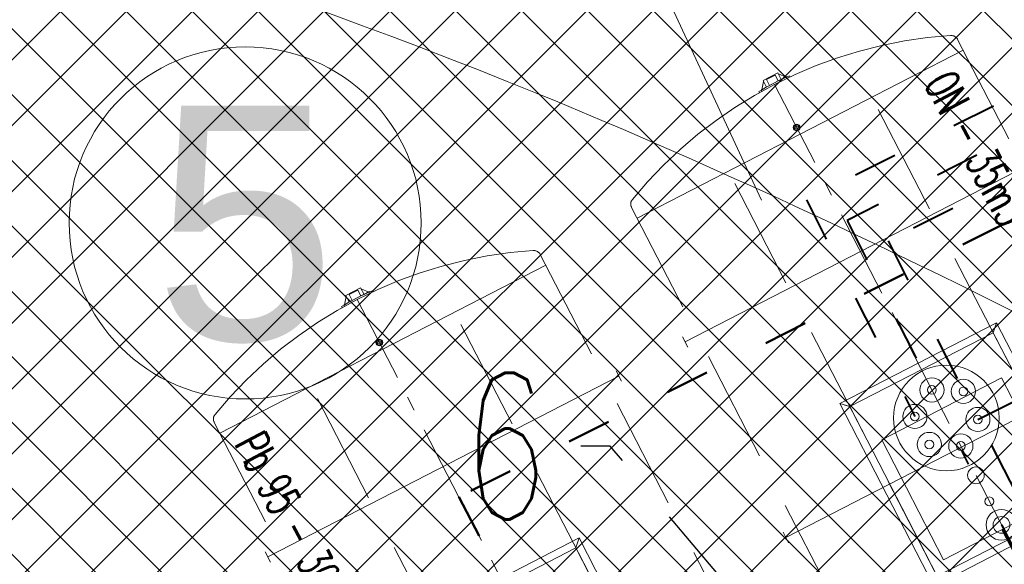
# Model space of a CAD drawing. Header units: metres. Extents: x 7472034 to 8439876, y 5890181 to 5961460.
# Tile 24 of 202: x 8439485.11 to 8439491.82, y 5890386.27 to 5890389.99. Entities that reach past the tile are written whole.
import ezdxf
from ezdxf import colors
from ezdxf.entities.mleader import LeaderData, LeaderLine
from ezdxf.enums import TextEntityAlignment as Align
from ezdxf.math import Vec2, Vec3

# ---------------------------------------------------------------- set-up
doc = ezdxf.new("R2010")
doc.units = ezdxf.units.M
doc.header["$MEASUREMENT"] = 0
for name, pattern in [('$0$L218_500', [1, 0.5, -0.5]), ('ACAD_ISO03W100', [30, 12, -18]), ('ACAD_ISO10W100', [18, 12, -3, 0, -3]), ('DASHDOT', [25.399999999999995, 12.7, -6.349999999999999, 0, -6.349999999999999]), ('DASHDOTX2', [2, 1, -0.5, 0, -0.5]), ('DASHED', [19.049999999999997, 12.7, -6.349999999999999])]:
    doc.linetypes.add(name, pattern=pattern)
doc.layers.get('0').update_dxf_attribs({"linetype": 'CONTINUOUS', "lineweight": 5})
doc.layers.get('Defpoints').update_dxf_attribs({"linetype": 'CONTINUOUS'})
for name, color, linetype, lineweight in [('### Krawężnik', 6, 'CONTINUOUS', 35), ('### rzędne', 172, 'CONTINUOUS', 35), ('_a_widok', 7, 'CONTINUOUS', 5), ('_IS.KD.opis.2', 7, 'CONTINUOUS', 18), ('_T_95', 80, 'ACAD_ISO03W100', 50), ('_T_ON', 23, 'ACAD_ISO03W100', 40), ('_T_ON_V', 181, 'ACAD_ISO03W100', 50), ('_T_opary', 220, 'DASHDOT', 40), ('_T_zbiornik.opis', 190, 'CONTINUOUS', 13), ('E_Kanal_iskrob.', 10, 'DASHDOTX2', 35), ('KOLOR-OBIEKT', 21, 'CONTINUOUS', 13), ('ZAG-obrys 018 wymiary', 7, 'CONTINUOUS', 18), ('ZAG-OBRYS005', 7, 'CONTINUOUS', 0), ('ZAG-OPIS_020', 7, 'CONTINUOUS', 25), ('zbiorniki', 7, 'CONTINUOUS', 13), ('zrębnica', 7, 'CONTINUOUS', 5)]:
    doc.layers.add(name, color=color, linetype=linetype, lineweight=lineweight)
for name, color, linetype in [('100_rzut_wym_wew', 7, 'CONTINUOUS'), ('_IS.BLOK.KD.doziemne', 7, 'CONTINUOUS'), ('właz', 7, 'CONTINUOUS'), ('zlew', 7, 'CONTINUOUS')]:
    doc.layers.add(name, color=color, linetype=linetype)
doc.layers.add('_IS_NO', color=11, linetype='CONTINUOUS', lineweight=20, plot=False)
doc.styles.add('ARIAL', font='arial.ttf')
doc.styles.add('BP', font='romans.shx', dxfattribs={"width": 0.8})
doc.styles.add('DIM', font='simplex.shx', dxfattribs={"width": 0.8})
doc.styles.add('RS', font='Romans.shx', dxfattribs={"width": 0.7})
doc.dimstyles.new('DIM-WEW_500', dxfattribs={"dimscale": 5, "dimtxt": 18, "dimasz": 10, "dimexe": 4, "dimexo": 8, "dimgap": 5, "dimtad": 1, "dimlfac": 0.01, "dimzin": 9, "dimdsep": 46, "dimtxsty": 'DIM', "dimblk": 'ARCHTICK', "dimcen": 5, "dimclrt": 112, "dimadec": 4, "dimazin": 2, "dimtfac": 4, "dimtmove": 0, "dimatfit": 3, "dimldrblk": 'ARCHTICK', "dimfxl": 0, "dimtolj": 1, "dimlwd": 13, "dimarcsym": 0})
pattern_1 = [(45, (967499.2092647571, -71042.97165620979), (-0.2245064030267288, 0.2245064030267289), []), (135, (967499.2092647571, -71042.97165620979), (-0.2245064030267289, -0.2245064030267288), [])]

# ---------------------------------------------------------------- blocks, each defined once
blk = doc.blocks.new('NUMER_')
blk.add_circle((0, 0), 120)
at = {"style": 'ARIAL'}
blk.add_attdef('1', (-58.85081040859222, -80.22409284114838), '', height=170, rotation=359.9999984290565, dxfattribs=at)
blk = doc.blocks.new('_Oblique')
at = {"color": 0, "linetype": 'ByBlock', "lineweight": -2}
blk.add_line((-0.5, -0.5), (0.5, 0.5), dxfattribs=at)
blk = doc.blocks.new('*D70')
at = {"layer": 'Defpoints', "color": 0, "linetype": 'Continuous'}
for p in [(8439467.184140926, 5890400.218016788), (8439465.25386815, 5890398.746710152), (8439483.44976251, 5890374.874705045)]:
    blk.add_point(p, dxfattribs=at)
at = {"layer": 'ZAG-obrys 018 wymiary', "color": 0, "linetype": 'Continuous', "lineweight": -2}
for p, q in [((8439465.890114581, 5890399.231674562), (8439467.502264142, 5890400.460498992)), ((8439484.086008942, 5890375.359669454), (8439485.698158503, 5890376.588493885))]:
    blk.add_line(p, q, dxfattribs=at)
at = {"layer": 'ZAG-obrys 018 wymiary', "color": 0, "linetype": 'Continuous', "lineweight": 13}
blk.add_line((8439485.380035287, 5890376.346011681), (8439467.184140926, 5890400.218016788), dxfattribs=at)
at = {"layer": 'ZAG-obrys 018 wymiary', "color": 0, "linetype": 'Continuous', "lineweight": 13, "xscale": 0.3, "yscale": 0.3, "zscale": 0.3}
for p, rotation in [((8439467.184140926, 5890400.218016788), 127.3156395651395), ((8439485.380035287, 5890376.346011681), 307.3156395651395)]:
    blk.add_blockref('_Oblique', p, dxfattribs=dict(at, rotation=rotation))
at = {"layer": 'ZAG-obrys 018 wymiary', "color": 112, "linetype": 'Continuous', "lineweight": 25, "insert": (8439476.75927293, 5890388.645737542), "char_height": 0.8, "attachment_point": 5, "rotation": 307.31563956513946, "style": 'RS'}
blk.add_mtext('\\A1;30.02', dxfattribs=at)
blk = doc.blocks.new('_ArchTick')
at = {"layer": '100_rzut_wym_wew', "color": 0, "linetype": 'Continuous', "const_width": 0.15}
blk.add_lwpolyline([(-0.5, -0.5), (0.5, 0.5)], dxfattribs=at)
blk = doc.blocks.new('A$C5FF37710')
at = {"layer": '### rzędne', "color": 0, "lineweight": 13, "elevation": 6.635853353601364e-07, "flags": 128}
blk.add_lwpolyline([(40.46869939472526, 20.11418035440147), (38.93171087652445, 23.42696817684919), (39.54439924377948, 22.86151062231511)], dxfattribs=at)
blk = doc.blocks.new('Elektryk_v3')
at = {"layer": 'E_Kanal_iskrob.', "color": 1}
blk.add_lwpolyline([(7.679727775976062, -61.57290587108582), (-15.38924066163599, -72.41748986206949), (-18.10128321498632, -67.15734848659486)], dxfattribs=at)
blk = doc.blocks.new('*D121')
at = {"layer": 'Defpoints', "color": 0, "linetype": 'Continuous'}
for p in [(8439466.404086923, 5890399.962795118), (8439465.253868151, 5890398.746710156), (8439487.477918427, 5890377.726369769)]:
    blk.add_point(p, dxfattribs=at)
at = {"layer": 'ZAG-obrys 018 wymiary', "color": 0, "linetype": 'Continuous', "lineweight": -2}
for p, q in [((8439465.803594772, 5890399.327916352), (8439466.678950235, 5890400.253398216)), ((8439488.02764505, 5890378.307575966), (8439488.903000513, 5890379.233057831))]:
    blk.add_line(p, q, dxfattribs=at)
at = {"layer": 'ZAG-obrys 018 wymiary', "color": 0, "linetype": 'Continuous', "lineweight": 13}
blk.add_line((8439488.628137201, 5890378.942454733), (8439466.404086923, 5890399.962795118), dxfattribs=at)
at = {"layer": 'ZAG-obrys 018 wymiary', "color": 0, "linetype": 'Continuous', "lineweight": 13, "xscale": 0.3, "yscale": 0.3, "zscale": 0.3}
for p, rotation in [((8439466.404086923, 5890399.962795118), 136.5944193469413), ((8439488.628137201, 5890378.942454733), 316.5944193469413)]:
    blk.add_blockref('_Oblique', p, dxfattribs=dict(at, rotation=rotation))
at = {"layer": 'ZAG-obrys 018 wymiary', "color": 112, "linetype": 'Continuous', "lineweight": 25, "insert": (8439476.474970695, 5890391.263244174), "char_height": 0.8, "attachment_point": 5, "rotation": 316.5944193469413, "style": 'RS'}
blk.add_mtext('\\A1;30.6', dxfattribs=at)
blk = doc.blocks.new('STUDNIA NAZB')
at = {"layer": 'właz', "lineweight": 0}
blk.add_lwpolyline([(-1255, 1255.000000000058), (-335, 1255.000000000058), (-335, 335.0000000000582), (-1255, 335.0000000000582)], close=True, dxfattribs=at)
at = {"layer": 'właz', "linetype": 'Continuous', "lineweight": 0}
for centre, radius in [((-795.0000000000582, 1225.000000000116), 105), ((-795.0000000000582, 1225.000000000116), 57), ((-795.0000000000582, 1045.000000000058), 30), ((-795.0000000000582, 845.0000000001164), 57), ((-795.0000000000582, 845.0000000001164), 57), ((-795.0000000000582, 405.0000000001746), 360), ((-795.0000000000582, 620.0000000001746), 82.5), ((-795.0000000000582, 620.0000000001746), 30), ((-981.1954618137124, 512.5000000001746), 82.5), ((-981.1954618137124, 512.5000000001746), 30), ((-608.804538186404, 512.5000000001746), 82.5), ((-608.804538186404, 512.5000000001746), 30), ((-981.1954618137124, 297.5000000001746), 82.5), ((-608.804538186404, 297.5000000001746), 82.5), ((-981.1954618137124, 297.5000000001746), 30), ((-795.0000000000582, 190.0000000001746), 82.5), ((-608.804538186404, 297.5000000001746), 30), ((-795.0000000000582, 190.0000000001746), 30)]:
    blk.add_circle(centre, radius, dxfattribs=at)
at = {"layer": 'zrębnica', "lineweight": 0}
for p, q in [((-1395.000000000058, 1385.000000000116), (-1395.000000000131, -14.99999999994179)), ((-195.0000000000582, 1385.000000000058), (-1395.000000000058, 1385.000000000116)), ((-1345.000000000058, 1335.000000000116), (-1395.000000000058, 1385.000000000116)), ((-1345.000000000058, 1335.000000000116), (-1370.406218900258, 1360.406218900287)), ((-245.0000000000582, 1335.000000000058), (-195.0000000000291, 1385.000000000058)), ((-245.0000000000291, 1335.000000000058), (-219.5937810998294, 1360.406218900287)), ((-245.0000000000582, 1335.000000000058), (-219.5961940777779, 1360.403805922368)), ((-245.0000000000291, 1335.000000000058), (-219.5961940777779, 1360.403805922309)), ((-245.0000000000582, 1335.000000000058), (-219.5961940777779, 1360.403805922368)), ((-195.0000000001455, -14.99999999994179), (-195.0000000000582, 1385.000000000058)), ((-1345.000000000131, 35.00000000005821), (-1345.000000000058, 1335.000000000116)), ((-245.0000000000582, 1335.000000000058), (-1345.000000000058, 1335.000000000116)), ((-245.0000000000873, 35.00000000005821), (-245.0000000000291, 1335.000000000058)), ((-245.0000000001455, 35.00000000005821), (-245.0000000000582, 1335.000000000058)), ((-1345.000000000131, 35.00000000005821), (-1395.000000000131, -14.99999999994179)), ((-245.0000000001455, 35.00000000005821), (-1345.000000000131, 35.00000000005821)), ((-245.0000000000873, 35.00000000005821), (-195.0000000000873, -14.99999999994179)), ((-245.0000000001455, 35.00000000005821), (-219.5961940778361, 9.596194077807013)), ((-195.0000000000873, -14.99999999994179), (-1395.000000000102, -14.99999999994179))]:
    blk.add_line(p, q, dxfattribs=at)
blk = doc.blocks.new('A$C362D00BD')
for p, q in [((53.03513448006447, 209.9266782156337), (8.733805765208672, 174.0000073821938)), ((54.81438433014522, 234.0000073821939), (64.52464918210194, 234.0000073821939)), ((-3.2857888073e-06, 174.0000073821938), (-3.2857888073e-06, 60.00000738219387)), ((-3.2857888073e-06, 174.0000073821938), (51.14118776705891, 174.0000073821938)), ((-3.2857888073e-06, 60.00000738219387), (51.14118776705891, 60.00000738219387)), ((53.03513448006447, 24.07333654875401), (8.733805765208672, 60.00000738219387)), ((54.81438433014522, 7.3821938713e-06), (64.52464918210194, 7.3821938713e-06))]:
    blk.add_line(p, q)
blk.add_arc((1474.083330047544, 117.0000073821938), 1424.083333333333, 175.2873750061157, 184.7126249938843)
blk = doc.blocks.new('A$C58F05183')
blk.add_lwpolyline([(36.00002397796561, 22.99995944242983), (23.00002397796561, 35.99995944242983), (10.00002397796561, 22.99995944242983), (23.00002397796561, 9.999959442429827)], close=True)
for radius in [23, 18]:
    blk.add_circle((23.00002397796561, 22.99995944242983), radius)
blk = doc.blocks.new('podziemne zbiorniki paliwa')
at = {"layer": 'zbiorniki', "linetype": 'DASHED', "lineweight": 20, "ltscale": 0.06}
for p, q in [((7707303.57828378, 5842707.282090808), (7707299.356118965, 5842716.528105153)), ((7707301.304171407, 5842706.24362419), (7707297.082006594, 5842715.489638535)), ((7707300.667419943, 5842705.952853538), (7707296.445255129, 5842715.198867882)), ((7707298.393307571, 5842704.914386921), (7707294.171142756, 5842714.160401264))]:
    blk.add_line(p, q, dxfattribs=at)
at = {"layer": 'zbiorniki', "linetype": 'ACAD_ISO10W100', "lineweight": 0, "ltscale": 0.05}
for p, q in [((7707302.565687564, 5842706.490305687), (7707298.094602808, 5842716.281423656)), ((7707299.654823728, 5842705.161068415), (7707295.183738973, 5842714.952186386))]:
    blk.add_line(p, q, dxfattribs=at)
at = {"layer": 'zbiorniki', "linetype": 'DASHED', "lineweight": 0, "ltscale": 0.06}
for p, q in [((7707298.753516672, 5842716.162552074), (7707302.907383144, 5842707.066102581)), ((7707297.752907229, 5842715.705626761), (7707301.9067737, 5842706.609177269)), ((7707295.842652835, 5842714.833314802), (7707299.996519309, 5842705.736865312)), ((7707294.842043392, 5842714.376389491), (7707298.995909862, 5842705.27994))]:
    blk.add_line(p, q, dxfattribs=at)
at = {"layer": 'zbiorniki', "linetype": 'DASHED', "lineweight": 0}
for p, q in [((7707297.274759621, 5842707.132373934), (7707299.722734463, 5842708.25023433)), ((7707299.740173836, 5842708.214224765), (7707299.706942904, 5842708.286996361)), ((7707303.274117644, 5842708.178994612), (7707303.240886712, 5842708.251766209)), ((7707300.808703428, 5842707.097143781), (7707303.256678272, 5842708.215004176)), ((7707301.270477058, 5842706.318614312), (7707303.54458943, 5842707.357080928)), ((7707300.825318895, 5842707.060757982), (7707300.792087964, 5842707.133529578)), ((7707300.825318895, 5842707.060757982), (7707300.792087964, 5842707.133529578)), ((7707300.363253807, 5842706.849757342), (7707300.330022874, 5842706.922528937)), ((7707297.897839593, 5842705.76790651), (7707300.345814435, 5842706.885766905)), ((7707302.48090429, 5842706.441249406), (7707302.658285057, 5842706.522249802)), ((7707302.654377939, 5842706.530805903), (7707302.658285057, 5842706.522249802)), ((7707302.476997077, 5842706.449805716), (7707302.48090429, 5842706.441249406)), ((7707302.53957639, 5842706.468041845), (7707302.55826879, 5842706.427107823)), ((7707302.55826879, 5842706.427107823), (7707302.618305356, 5842706.454523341)), ((7707302.599612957, 5842706.495457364), (7707302.618305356, 5842706.454523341)), ((7707298.359613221, 5842704.98937704), (7707300.633725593, 5842706.027843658)), ((7707299.570040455, 5842705.112012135), (7707299.74742122, 5842705.193012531)), ((7707299.68874912, 5842705.166220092), (7707299.70744152, 5842705.125286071)), ((7707299.743514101, 5842705.201568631), (7707299.74742122, 5842705.193012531)), ((7707299.566133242, 5842705.120568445), (7707299.570040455, 5842705.112012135)), ((7707299.628712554, 5842705.138804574), (7707299.647404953, 5842705.097870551)), ((7707299.647404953, 5842705.097870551), (7707299.70744152, 5842705.125286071))]:
    blk.add_line(p, q, dxfattribs=at)
at = {"layer": 'zbiorniki', "linetype": 'DASHED', "lineweight": 0, "ltscale": 100}
for centre, start, end in [((7707303.532801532, 5842707.261321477), 318.0458678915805, 24.54366772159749), ((7707301.349653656, 5842706.264393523), 204.5436677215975, 271.0414690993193), ((7707300.621937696, 5842705.932084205), 318.0458678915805, 24.54366772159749), ((7707298.438789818, 5842704.935156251), 204.5436677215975, 271.0414690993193)]:
    blk.add_arc(centre, 0.04999999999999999, start, end, dxfattribs=at)
at = {"layer": 'zbiorniki', "linetype": 'DASHED', "lineweight": 20, "ltscale": 100}
for centre in [(7707301.294959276, 5842709.273042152), (7707298.384095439, 5842707.943804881)]:
    blk.add_arc(centre, 3.059145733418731, 271.0414690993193, 318.0458678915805, dxfattribs=at)
at = {"layer": 'zbiorniki', "linetype": 'DASHED', "lineweight": 0, "ltscale": 100, "xscale": -0.001000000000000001, "yscale": 0.001000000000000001, "zscale": 0.001, "rotation": 294.5436678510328}
for name, p in [('A$C58F05183', (7707302.416944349, 5842706.760664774)), ('A$C58F05183', (7707302.416944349, 5842706.760664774)), ('A$C362D00BD', (7707302.48393554, 5842706.387667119)), ('A$C58F05183', (7707299.506080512, 5842705.431427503)), ('A$C58F05183', (7707299.506080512, 5842705.431427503)), ('A$C362D00BD', (7707299.573071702, 5842705.058429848))]:
    blk.add_blockref(name, p, dxfattribs=at)
at = {"layer": 'zlew', "ltscale": 0.3, "xscale": 0.001, "yscale": 0.001, "zscale": 0.001, "rotation": 24.54366785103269}
for p in [(7707302.394419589, 5842708.779240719), (7707299.483555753, 5842707.450003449), (7707299.483555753, 5842707.450003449)]:
    blk.add_blockref('STUDNIA NAZB', p, dxfattribs=at)
at = {"layer": '_T_zbiornik.opis', "style": 'BP', "width": 0.6}
for s, p in [('Pb 95 - 30m3', (7707303.451891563, 5842707.43690098, -5.307700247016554e-07)), ('ON - 35m3', (7707298.63949767, 5842705.202580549, -5.307700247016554e-07))]:
    blk.add_text(s, height=0.228, rotation=115.1465872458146, dxfattribs=at).set_placement(p)
blk = doc.blocks.new('A$C20F0416D')
at = {"layer": '_T_95', "ltscale": 0.025}
blk.add_lwpolyline([(11.13986688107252, 12.54337006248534), (10.74011725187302, 13.34160130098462), (1.672833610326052, 8.800757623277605), (1.958931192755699, 8.245568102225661)], dxfattribs=at)
at = {"layer": '_T_ON', "ltscale": 0.025}
for points in [[(13.57972845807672, 13.38693606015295), (12.692677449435, 15.1582243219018), (4.042006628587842, 10.82601795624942), (4.781175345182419, 9.348160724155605)], [(13.35619184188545, 13.2749924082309), (12.58108713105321, 14.82274317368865), (4.319154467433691, 10.68521465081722), (4.897364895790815, 9.529169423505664)], [(5.371468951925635, 8.609142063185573), (5.775450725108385, 7.82519119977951), (16.35011156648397, 13.12092074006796), (15.60384072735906, 14.61109522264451)], [(11.58693834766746, 12.76726089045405), (11.07524330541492, 13.7890278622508), (4.598618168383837, 10.54557111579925), (5.11211958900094, 9.518901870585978)], [(5.210604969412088, 9.327785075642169), (7.084723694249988, 10.26633299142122), (13.98409552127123, 7.971410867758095), (15.21031221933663, 5.522867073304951)]]:
    blk.add_lwpolyline(points, dxfattribs=at)
at = {"layer": '_T_opary', "ltscale": 0.05}
blk.add_lwpolyline([(5.302498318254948, 9.149460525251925), (5.729815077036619, 8.320226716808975), (12.86828428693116, 11.89513118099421), (12.39575509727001, 12.83869068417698)], dxfattribs=at)
at = {"layer": 'zbiorniki', "linetype": 'Continuous', "lineweight": 15, "rotation": 182.7190701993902}
blk.add_blockref('podziemne zbiorniki paliwa', (7421454.543277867, 6201764.6537714), dxfattribs=at)
blk = doc.blocks.new('*D132')
at = {"layer": 'Defpoints', "color": 0, "linetype": 'Continuous', "lineweight": 60}
for p in [(8439490.081045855, 5890411.33265816), (8439490.081045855, 5890411.33265816), (8439503.593241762, 5890384.547616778)]:
    blk.add_point(p, dxfattribs=at)
at = {"layer": 'ZAG-obrys 018 wymiary', "color": 0, "linetype": 'Continuous', "lineweight": -2}
for p, q in [((8439490.081045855, 5890411.33265816), (8439490.438176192, 5890411.512818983)), ((8439503.593241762, 5890384.547616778), (8439503.9503721, 5890384.727777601))]:
    blk.add_line(p, q, dxfattribs=at)
at = {"layer": 'ZAG-obrys 018 wymiary', "color": 0, "linetype": 'Continuous', "lineweight": 13}
blk.add_line((8439503.593241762, 5890384.547616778), (8439490.081045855, 5890411.33265816), dxfattribs=at)
at = {"layer": 'ZAG-obrys 018 wymiary', "color": 0, "linetype": 'Continuous', "lineweight": 13, "xscale": 0.3, "yscale": 0.3, "zscale": 0.3}
for p, rotation in [((8439490.081045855, 5890411.33265816), 116.7694823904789), ((8439503.593241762, 5890384.547616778), 296.7694823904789)]:
    blk.add_blockref('_Oblique', p, dxfattribs=dict(at, rotation=rotation))
at = {"layer": 'ZAG-obrys 018 wymiary', "color": 112, "linetype": 'Continuous', "lineweight": 25, "insert": (8439496.348970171, 5890400.239980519), "char_height": 0.8, "attachment_point": 5, "rotation": 296.7694823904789, "style": 'RS'}
blk.add_mtext('\\A1;30', dxfattribs=at)
blk = doc.blocks.new('A$C1D2679FE')
at = {"layer": 'KOLOR-OBIEKT', "lineweight": 9, "ltscale": 200}
h = blk.add_hatch(dxfattribs=at)
h.set_pattern_fill('ANSI37', color=253, scale=0.1, angle=16)
h.set_pattern_definition([(61, (-7471780.020262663, -5961378.212846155), (-0.2776917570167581, 0.153927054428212), []), (151, (-7471780.020262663, -5961378.212846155), (-0.153927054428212, -0.2776917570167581), [])])
edge = h.paths.add_edge_path()
edge.add_line((196.975401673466, 33.54016214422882), (192.3495923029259, 34.13512154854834))
edge.add_line((192.3495923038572, 34.13512154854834), (187.7176397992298, 34.7308710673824))
edge.add_line((187.7176398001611, 34.7308710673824), (178.5077782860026, 36.15998750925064))
edge.add_line((178.5077782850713, 36.15998750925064), (176.6601969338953, 36.5026140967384))
edge.add_arc((181.3685569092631, 38.18527459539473), 5.000000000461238, 199.6657310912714, 261.1796204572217)
edge.add_line((180.6018702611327, 33.24440507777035), (187.358021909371, 32.19603671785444))
edge.add_line((187.3580219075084, 32.19603671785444), (192.0230219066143, 31.59603671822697))
edge.add_line((192.0230219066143, 31.59603671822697), (196.6880219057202, 30.9960367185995))
edge.add_line((196.6880219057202, 30.9960367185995), (201.9780219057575, 30.48103671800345))
edge.add_line((201.9780219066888, 30.48103671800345), (207.2680219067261, 29.96603671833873))
edge.add_line((207.2680219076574, 29.96603671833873), (216.468021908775, 29.35603671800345))
edge.add_line((216.4680219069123, 29.35603671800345), (221.8830219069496, 29.11103671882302))
edge.add_line((221.8830219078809, 29.11103671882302), (227.2980219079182, 28.86603671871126))
edge.add_line((227.2980219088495, 28.86603671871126), (233.718021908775, 28.60103671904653))
edge.add_line((233.7180219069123, 28.60103671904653), (240.1380219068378, 28.33603671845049))
edge.add_line((240.1380219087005, 28.33603671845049), (245.3280219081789, 28.076036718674))
edge.add_line((245.3280219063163, 28.076036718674), (246.1380219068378, 28.00603671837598))
edge.add_line((246.1380219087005, 28.00603671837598), (248.4280219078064, 27.98603671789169))
edge.add_line((248.4280219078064, 27.98603671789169), (251.4080219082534, 28.33603671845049))
edge.add_line((251.4080219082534, 28.33603671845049), (255.3380219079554, 29.13603671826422))
edge.add_line((255.3380219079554, 29.13603671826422), (258.1480219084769, 30.35603671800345))
edge.add_line((258.1480219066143, 30.35603671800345), (260.6280219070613, 32.076036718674))
edge.add_line((260.6280219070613, 32.076036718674), (262.7080219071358, 34.29603671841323))
edge.add_line((262.7080219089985, 34.29603671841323), (264.3880219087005, 36.826036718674))
edge.add_line((264.3880219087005, 36.826036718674), (265.608021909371, 39.59603671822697))
edge.add_line((265.6080219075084, 39.59603671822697), (266.4080219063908, 42.53603671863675))
edge.add_line((266.4080219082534, 42.53603671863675), (266.6380219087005, 45.60603671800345))
edge.add_line((266.6380219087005, 45.60603671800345), (266.3380219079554, 48.59603671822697))
edge.add_line((266.3380219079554, 48.59603671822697), (265.628021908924, 51.53603671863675))
edge.add_line((265.6280219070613, 51.53603671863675), (264.5280219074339, 54.28603671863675))
edge.add_line((264.5280219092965, 54.28603671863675), (263.3880219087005, 57.11603671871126))
edge.add_line((263.3880219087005, 57.11603671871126), (262.5430219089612, 59.47103671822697))
edge.add_line((262.5430219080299, 59.47103671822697), (261.6980219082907, 61.826036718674))
edge.add_line((261.6980219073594, 61.826036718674), (260.5980219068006, 65.15103671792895))
edge.add_line((260.5980219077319, 65.15103671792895), (259.4980219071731, 68.47603671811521))
edge.add_line((259.4980219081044, 68.47603671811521), (257.3916487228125, 67.77919145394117))
edge.add_line((257.3916487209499, 67.77919145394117), (258.1675714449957, 64.34697791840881))
edge.add_line((258.167571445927, 64.34697791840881), (259.2776264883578, 60.99158426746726))
edge.add_line((259.2776264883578, 60.99158426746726), (260.1334384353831, 58.60645156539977))
edge.add_line((260.1334384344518, 58.60645156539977), (260.9950570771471, 56.20513570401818))
edge.add_line((260.9950570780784, 56.20513570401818), (262.1522789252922, 53.33238322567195))
edge.add_line((262.1522789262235, 53.33238322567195), (263.1827648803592, 50.75616833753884))
edge.add_line((263.1827648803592, 50.75616833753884), (263.8083402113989, 48.16575780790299))
edge.add_line((263.8083402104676, 48.16575780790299), (264.0684198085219, 45.57363114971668))
edge.add_line((264.0684198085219, 45.57363114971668), (263.8734869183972, 42.97170083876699))
edge.add_line((263.8734869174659, 42.97170083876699), (263.1880731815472, 40.45280535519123))
edge.add_line((263.1880731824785, 40.45280535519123), (262.1337886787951, 38.05906103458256))
edge.add_line((262.1337886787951, 38.05906103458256), (260.6936748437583, 35.89031817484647))
edge.add_line((260.6936748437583, 35.89031817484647), (258.9457271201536, 34.02472012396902))
edge.add_line((258.9457271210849, 34.02472012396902), (256.8967191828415, 32.60363397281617))
edge.add_line((256.8967191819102, 32.60363397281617), (254.5645412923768, 31.59108698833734))
edge.add_line((254.5645412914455, 31.59108698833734), (251.0026761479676, 30.86602538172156))
edge.add_line((251.0026761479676, 30.86602538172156), (248.2893446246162, 30.54734550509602))
edge.add_line((248.2893446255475, 30.54734550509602), (246.2595893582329, 30.56507262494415))
edge.add_line((246.2595893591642, 30.56507262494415), (245.5023283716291, 30.63051493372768))
edge.add_line((245.5023283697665, 30.63051493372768), (240.2548571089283, 30.89339403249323))
edge.add_line((240.2548571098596, 30.89339403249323), (233.8236017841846, 31.1588586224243))
edge.add_line((233.8236017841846, 31.1588586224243), (227.4086662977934, 31.42364957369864))
edge.add_line((227.4086662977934, 31.42364957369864), (221.9987299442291, 31.66842047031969))
edge.add_line((221.9987299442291, 31.66842047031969), (217.4544723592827, 31.90290945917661))
edge.add_line((217.4544723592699, 31.90290945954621), (217.0910134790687, 31.92589690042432))
edge.add_line((217.0910134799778, 31.92589689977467), (214.8768218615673, 32.06593639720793))
edge.add_line((214.876821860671, 32.06593639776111), (207.0033997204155, 32.56390146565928))
edge.add_line((207.0033997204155, 32.56390146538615), (202.2260741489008, 33.02899081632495))
edge.add_line((202.2260741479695, 33.02899081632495), (196.975401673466, 33.54016214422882))
blk = doc.blocks.new('A$C2C426404')
at = {"layer": '_IS_NO'}
for points, knots in [([(50.6228041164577, 30.56321178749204, 1.829566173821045e-06), (53.11749188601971, 30.21319374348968), (56.38514522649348, 30.67444155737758), (60.99540497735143, 30.04553546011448), (68.19327101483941, 22.54355850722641, -2.469325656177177e-08), (70.8769634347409, 19.46133922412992, 5.150448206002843e-09), (74.71212187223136, 14.31917844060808, -1.219795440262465e-09), (78.88802252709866, 13.86142715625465), (82.75564656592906, 12.70757211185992)], [0, 0, 0, 0, 7.578698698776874, 9.67195365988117, 16.27655537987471, 24.33370670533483, 30.35915105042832, 36.79354326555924, 36.79354326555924, 36.79354326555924, 36.79354326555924]), ([(34.69758252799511, 26.62029764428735, 1.829566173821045e-06), (40.87218305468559, 26.41112569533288, 1.667744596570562e-06), (49.61345895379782, 24.40192037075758), (56.18036241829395, 20.44034491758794, -1.622211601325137e-07), (58.82988067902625, 19.20467422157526, -1.627363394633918e-07), (59.09417402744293, 19.08442812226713, -1.62117903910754e-07)], [0, 0, 0, 0, 10.98030812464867, 19.58301366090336, 20.55410556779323, 20.55410556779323, 20.55410556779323, 20.55410556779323])]:
    blk.add_open_spline(points, degree=3, knots=knots, dxfattribs=at)
at = {"layer": '_IS_NO', "ltscale": 0.1}
blk.add_open_spline([(27.67626924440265, 23.09287754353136, 1.829566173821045e-06), (31.68315875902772, 23.09132452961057, 2.263426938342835e-06), (38.09081487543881, 23.52010669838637, 2.956097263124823e-06), (46.0190905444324, 20.44823641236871), (52.02710655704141, 18.01596992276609, 1.18983141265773e-07), (57.48081744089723, 14.61059598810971, 3.880691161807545e-08), (63.15046560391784, 12.16836789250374), (64.01579423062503, 9.527138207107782), (68.70553139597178, 8.717305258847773), (72.93792583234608, 7.781059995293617)], degree=3, knots=[0, 0, 0, 0, 11.95042031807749, 19.07916594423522, 25.47980302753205, 30.85202744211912, 32.94528240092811, 39.66304915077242, 46.67346183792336, 46.67346183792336, 46.67346183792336, 46.67346183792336], dxfattribs=at)
blk = doc.blocks.new('JPII.KD_aktualizacja rzędnych_20.12.2024')
at = {"layer": '_IS.KD.opis.2', "color": 0}
ml = blk.add_multileader_mtext('Standard', dxfattribs=at)
ml.set_content('\\A1;6', style='RS')
ml.set_leader_properties()
ml.build(insert=Vec2(0, 0))
ml.multileader.update_dxf_attribs({"text_left_attachment_type": 2, "text_right_attachment_type": 2, "dogleg_length": 0.2, "arrow_head_size": 0.25})
ctx = ml.context
ctx.base_point, ctx.char_height, ctx.arrow_head_size, ctx.landing_gap_size, ctx.plane_origin = Vec3(8438628.281765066, 5890682.886366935), 1, 0.25, 0.3, Vec3(8438568.159664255, 5890649.786904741)
ctx.left_attachment, ctx.right_attachment, ctx.text_align_type = 2, 2, 1
notes = []
notes.append((ctx, [(1, (1, 1, 0), (8438629.515098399, 5890682.886366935), (-1, 0), 0.2, [(0, [(8438631.04365761, 5890681.063598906)], 0, [])])]))
ctx.mtext.insert, ctx.mtext.width, ctx.mtext.alignment, ctx.mtext.flow_direction = Vec3(8438628.798431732, 5890683.386366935), 3.033132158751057, 2, 5
for ctx, leaders in notes:
    for number, flags, end, landing, length, lines in leaders:
        leader = LeaderData()
        leader.index, (leader.has_last_leader_line, leader.has_dogleg_vector, leader.attachment_direction) = number, flags
        leader.last_leader_point, leader.dogleg_vector, leader.dogleg_length = Vec3(end), Vec3(landing), length
        for number, points, colour, breaks in lines:
            line = LeaderLine()
            line.index, line.vertices, line.color, line.breaks = number, Vec3.list(points), colors.encode_raw_color(colour), breaks
            leader.lines.append(line)
        ctx.leaders.append(leader)

msp = doc.modelspace()

# ---------------------------------------------------------------- hatches: boundary and pattern name
at = {"layer": 'KOLOR-OBIEKT', "lineweight": 9}
h = msp.add_hatch(dxfattribs=at)
h.set_pattern_fill('ANSI37', color=73, scale=0.1)
h.set_pattern_definition(pattern_1)
edge = h.paths.add_edge_path()
edge.add_arc((8439443.60123986, 5890379.17988472), 6.652831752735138, 296.7043321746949, 335.0331150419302)
edge.add_arc((8439476.194075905, 5890367.917634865), 27.87464989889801, 155.1393615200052, 162.3446315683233, ccw=False)
edge.add_arc((8439457.399943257, 5890376.211109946), 7.345078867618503, 127.98309878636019, 152.2023641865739, ccw=False)
edge.add_arc((8439457.741930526, 5890376.488713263), 7.349948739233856, 107.1989600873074, 131.4182254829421, ccw=False)
edge.add_line((8439455.568618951, 5890383.509999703), (8439473.898437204, 5890392.710084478))
edge.add_arc((8439481.742870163, 5890376.384611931), 18.11232128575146, 99.26977735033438, 115.6644084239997, ccw=False)
edge.add_line((8439478.825278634, 5890394.260401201), (8439481.377171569, 5890394.321440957))
edge.add_arc((8439482.909595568, 5890377.390082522), 17.00056533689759, 88.22393661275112, 95.17163768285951, ccw=False)
edge.add_arc((8439482.561499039, 5890405.235869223), 10.88860248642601, 274.6092070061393, 298.9976789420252)
edge.add_arc((8443006.923870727, 5883371.657126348), 7856.29059094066, 116.59181359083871, 116.61107962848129, ccw=False)
edge.add_arc((8439465.895823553, 5890431.340313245), 42.15757971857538, 305.2087751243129, 306.7865132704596)
edge.add_arc((8439488.80074795, 5890400.283338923), 3.577668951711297, 310.8590814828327, 340.7280968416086)
edge.add_line((8439492.177934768, 5890399.102523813), (8439493.275267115, 5890403.980640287))
edge.add_line((8439493.275267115, 5890403.980640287), (8439502.266345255, 5890408.28072203))
edge.add_line((8439502.266345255, 5890408.28072203), (8439504.844191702, 5890407.694009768))
edge.add_line((8439504.844191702, 5890407.694009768), (8439506.125281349, 5890405.329609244))
edge.add_arc((8439507.019670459, 5890405.776898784), 0.9999999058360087, 206.5699188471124, 283.6833393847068)
edge.add_line((8439507.256226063, 5890404.805280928), (8439511.624560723, 5890406.970734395))
edge.add_line((8439511.624560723, 5890406.970734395), (8439511.39896348, 5890407.420225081))
edge.add_line((8439511.39896348, 5890407.420225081), (8439510.561982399, 5890407.017405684))
edge.add_line((8439510.561982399, 5890407.017405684), (8439509.330427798, 5890409.481424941))
edge.add_line((8439509.330427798, 5890409.481424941), (8439512.635426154, 5890411.138401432))
edge.add_line((8439512.635426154, 5890411.138401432), (8439512.638568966, 5890411.136467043))
edge.add_line((8439512.638568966, 5890411.136467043), (8439515.998443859, 5890412.829496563))
edge.add_line((8439515.998443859, 5890412.829496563), (8439517.239018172, 5890410.325621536))
edge.add_line((8439517.239018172, 5890410.325621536), (8439513.919446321, 5890408.633274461))
edge.add_line((8439513.919446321, 5890408.633274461), (8439514.091312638, 5890408.235941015))
edge.add_line((8439514.091312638, 5890408.235941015), (8439518.839102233, 5890410.604261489))
edge.add_line((8439518.839102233, 5890410.604261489), (8439518.585943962, 5890412.843737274))
edge.add_line((8439518.585943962, 5890412.843737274), (8439518.274555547, 5890413.628049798))
edge.add_line((8439518.274555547, 5890413.628049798), (8439517.839658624, 5890414.494365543))
edge.add_line((8439517.839658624, 5890414.494365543), (8439524.310164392, 5890417.742607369))
edge.add_line((8439524.310164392, 5890417.742607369), (8439525.122207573, 5890416.124990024))
edge.add_line((8439525.122207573, 5890416.124990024), (8439526.840645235, 5890414.670893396))
edge.add_line((8439526.840645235, 5890414.670893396), (8439527.244697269, 5890414.489695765))
edge.add_arc((8439552.769967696, 5890317.570311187), 100.2242811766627, 102.79246926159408, 104.75471345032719, ccw=False)
edge.add_arc((8439529.321881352, 5890420.105147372), 4.960037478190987, 284.6730648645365, 320.3902958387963)
edge.add_arc((8435016.013859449, 5889290.11735932), 4655.555010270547, 14.00691021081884, 14.04831962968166)
edge.add_line((8439532.327549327, 5890420.207226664), (8439525.877549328, 5890423.127226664))
edge.add_line((8439525.877549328, 5890423.127226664), (8439431.028022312, 5890376.803268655))
edge.add_line((8439431.028022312, 5890376.803268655), (8439435.479127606, 5890375.417226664))
edge.add_line((8439435.479127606, 5890375.417226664), (8439446.590932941, 5890373.236661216))
edge = h.paths.add_edge_path()
edge.add_arc((8439530.228804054, 5890405.916425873), 3.001836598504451, 99.44813666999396, 208.2631515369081)
edge.add_line((8439527.5848402, 5890404.494990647), (8439533.209264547, 5890393.206690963))
edge.add_line((8439533.209264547, 5890393.206690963), (8439519.17443581, 5890386.185049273))
edge.add_line((8439519.17443581, 5890386.185049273), (8439523.57812012, 5890377.411604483))
edge.add_line((8439523.57812012, 5890377.411604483), (8439517.455507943, 5890374.324033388))
edge.add_line((8439517.455507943, 5890374.324033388), (8439517.445860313, 5890374.319191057))
edge.add_line((8439517.445860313, 5890374.319191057), (8439517.33905848, 5890374.265585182))
edge.add_line((8439517.33905848, 5890374.265585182), (8439516.815779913, 5890375.308140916))
edge.add_line((8439516.815779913, 5890375.308140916), (8439511.370501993, 5890372.574998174))
edge.add_line((8439511.370501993, 5890372.574998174), (8439511.888417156, 5890371.529804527))
edge.add_line((8439511.888417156, 5890371.529804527), (8439506.425671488, 5890368.787948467))
edge.add_line((8439506.425671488, 5890368.787948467), (8439505.890341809, 5890369.841556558))
edge.add_line((8439505.890341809, 5890369.841556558), (8439505.8884594, 5890369.869391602))
edge.add_line((8439505.8884594, 5890369.869391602), (8439500.283276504, 5890366.97762632))
edge.add_line((8439500.283276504, 5890366.97762632), (8439519.478066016, 5890366.160130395))
edge.add_line((8439519.478066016, 5890366.160130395), (8439542.767549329, 5890378.417226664))
edge.add_line((8439542.767549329, 5890378.417226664), (8439538.675788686, 5890394.802262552))
edge.add_line((8439538.675788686, 5890394.802262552), (8439537.066416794, 5890401.238139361))
edge.add_line((8439537.066416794, 5890401.238139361), (8439535.557306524, 5890407.69906358))
edge.add_arc((8439531.145391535, 5890400.872499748), 8.128158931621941, 57.12596579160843, 99.98506404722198)
edge = h.paths.add_edge_path()
edge.add_line((8439470.194509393, 5890384.137651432), (8439461.355169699, 5890379.697090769))
edge.add_line((8439461.355169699, 5890379.697090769), (8439460.080861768, 5890379.068371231))
edge.add_line((8439460.080861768, 5890379.068371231), (8439457.869254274, 5890377.642639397))
edge.add_arc((8439460.609507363, 5890373.444653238), 5.013190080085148, 123.1346622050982, 204.022759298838)
edge.add_line((8439456.030540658, 5890371.403786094), (8439459.447549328, 5890370.707226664))
edge.add_line((8439459.447549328, 5890370.707226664), (8439480.497107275, 5890367.736747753))
edge.add_line((8439480.497107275, 5890367.736747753), (8439497.963342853, 5890367.082590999))
edge.add_line((8439497.963342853, 5890367.082590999), (8439496.62020549, 5890369.722641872))
edge.add_line((8439496.62020549, 5890369.722641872), (8439494.91788047, 5890373.087302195))
edge.add_arc((8439489.468037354, 5890366.363615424), 8.654984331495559, 50.97371617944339, 58.22889977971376)
edge.add_line((8439494.025120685, 5890373.721722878), (8439490.036071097, 5890376.575637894))
edge.add_line((8439490.036071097, 5890376.575637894), (8439489.954459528, 5890375.592465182))
edge.add_line((8439489.954459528, 5890375.592465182), (8439490.917133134, 5890375.538648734))
edge.add_line((8439490.917133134, 5890375.538648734), (8439490.678913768, 5890371.956837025))
edge.add_line((8439490.678913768, 5890371.956837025), (8439482.55041443, 5890372.440399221))
edge.add_line((8439482.55041443, 5890372.440399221), (8439482.851718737, 5890376.020734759))
edge.add_line((8439482.851718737, 5890376.020734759), (8439487.354100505, 5890375.749064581))
edge.add_line((8439487.354100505, 5890375.749064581), (8439487.521080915, 5890378.34061919))
edge.add_line((8439487.521080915, 5890378.34061919), (8439481.803471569, 5890382.401025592))
edge.add_arc((8439487.942466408, 5890392.088814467), 11.46911116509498, 231.6002274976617, 237.6382272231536, ccw=False)
edge.add_line((8439480.818489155, 5890383.100518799), (8439480.351152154, 5890383.41057529))
edge.add_line((8439480.351152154, 5890383.41057529), (8439479.210044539, 5890382.939428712))
edge.add_line((8439479.210044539, 5890382.939428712), (8439480.412913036, 5890383.399613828))
edge.add_arc((8439474.682487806, 5890375.167564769), 10.03017472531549, 55.15777404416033, 116.5800473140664)
h.paths.add_polyline_path([(8439461.898919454, 5890370.792156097), (8439462.257176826, 5890373.552492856)], flags=16)
h = msp.add_hatch(dxfattribs=at)
h.set_pattern_fill('ANSI37', color=253, scale=0.1)
h.set_pattern_definition(pattern_1)
edge = h.paths.add_edge_path()
edge.add_arc((8439529.163071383, 5890420.279666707), 5.193757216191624, 276.50229096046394, 320.0240354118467, ccw=False)
edge.add_line((8439529.751227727, 5890415.119319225), (8439525.812744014, 5890414.153171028))
edge.add_line((8439525.812744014, 5890414.153171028), (8439519.208160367, 5890410.804184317))
edge.add_line((8439519.208160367, 5890410.804184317), (8439517.988028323, 5890410.126512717))
edge.add_line((8439517.988028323, 5890410.126512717), (8439514.091312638, 5890408.235941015))
edge.add_line((8439514.091312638, 5890408.235941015), (8439511.613697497, 5890406.992378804))
edge.add_line((8439511.613697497, 5890406.992378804), (8439509.258949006, 5890405.810485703))
edge.add_line((8439509.258949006, 5890405.810485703), (8439507.371756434, 5890404.83508177))
edge.add_arc((8439506.940777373, 5890405.737469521), 1.000023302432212, 206.5712342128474, 295.5290722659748, ccw=False)
edge.add_line((8439506.046377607, 5890405.290148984), (8439504.844186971, 5890407.693988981))
edge.add_line((8439504.844186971, 5890407.693988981), (8439502.261629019, 5890408.281795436))
edge.add_line((8439502.261629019, 5890408.281795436), (8439499.350132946, 5890407.011538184))
edge.add_line((8439499.350132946, 5890407.011538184), (8439493.30510976, 5890403.995621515))
edge.add_line((8439493.30510976, 5890403.995621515), (8439492.177918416, 5890399.102451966))
edge.add_arc((8439488.801253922, 5890400.282879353), 3.577047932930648, 293.05521913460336, 340.73119789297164, ccw=False)
edge.add_line((8439490.202090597, 5890396.991537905), (8439487.801423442, 5890395.78932472))
edge.add_arc((8439482.51122255, 5890404.317896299), 10.03607286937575, 278.1216072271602, 301.8109775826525, ccw=False)
edge.add_line((8439483.9290645, 5890394.382480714), (8439478.825278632, 5890394.260401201))
edge.add_arc((8439481.742870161, 5890376.384611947), 18.11232126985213, 99.26977735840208, 115.6644084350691)
edge.add_line((8439473.898437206, 5890392.710084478), (8439455.537130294, 5890383.494194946))
edge.add_arc((8439458.368862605, 5890375.380272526), 8.593860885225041, 109.2388197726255, 150.5606865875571)
edge.add_line((8439450.884668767, 5890379.604167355), (8439456.921008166, 5890377.849276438))
edge.add_line((8439456.921008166, 5890377.849276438), (8439458.055979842, 5890377.519316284))
edge.add_arc((8439462.056345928, 5890374.376166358), 5.087466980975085, 112.4172144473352, 141.842727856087, ccw=False)
edge.add_line((8439460.116249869, 5890379.079181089), (8439470.201913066, 5890384.141371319))
edge.add_arc((8439474.670732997, 5890375.058466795), 10.12272227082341, 52.60385305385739, 116.19734301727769, ccw=False)
edge.add_line((8439480.818489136, 5890383.100518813), (8439494.035062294, 5890373.735722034))
edge.add_arc((8439499.404929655, 5890380.165137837), 8.376924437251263, 230.1312663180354, 239.1071883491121)
edge.add_arc((8439492.046879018, 5890368.073539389), 5.778072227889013, 28.405105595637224, 58.05675779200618, ccw=False)
edge.add_line((8439497.129307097, 5890370.822183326), (8439498.920012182, 5890367.249241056))
edge.add_line((8439498.920012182, 5890367.249241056), (8439502.137476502, 5890368.864147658))
edge.add_line((8439502.137476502, 5890368.864147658), (8439500.881438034, 5890371.366619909))
edge.add_arc((8439501.41146424, 5890371.651481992), 0.6017260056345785, 32.69127385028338, 208.2557647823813, ccw=False)
edge.add_line((8439501.917872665, 5890371.97648152), (8439503.213570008, 5890369.395299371))
edge.add_line((8439503.213570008, 5890369.395299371), (8439521.788261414, 5890378.745992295))
edge.add_line((8439521.788261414, 5890378.745992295), (8439512.863585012, 5890396.520876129))
edge.add_arc((8439515.497668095, 5890397.863594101), 2.956566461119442, 115.92003145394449, 207.0101116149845, ccw=False)
edge.add_line((8439514.20530482, 5890400.522744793), (8439524.043376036, 5890405.489377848))
edge.add_line((8439524.043376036, 5890405.489377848), (8439526.586557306, 5890407.103247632))
edge.add_line((8439526.586557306, 5890407.103247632), (8439529.129738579, 5890408.717117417))
edge.add_arc((8439531.212438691, 5890401.016589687), 7.97720296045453, 58.08019787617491, 105.13424418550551, ccw=False)
edge.add_line((8439535.43023892, 5890407.787551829), (8439533.14312037, 5890416.942853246))
edge = h.paths.add_edge_path(flags=16)
edge.add_line((8439502.061371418, 5890393.458260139), (8439496.04637926, 5890390.43770596))
edge.add_arc((8439496.464019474, 5890389.751908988), 0.8029575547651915, 121.3407965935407, 301.694103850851)
edge.add_line((8439496.8858806, 5890389.068700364), (8439502.900872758, 5890392.089254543))
edge.add_arc((8439502.27990767, 5890392.650368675), 0.83692694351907, 317.898520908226, 465.1363795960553)
edge = h.paths.add_edge_path(flags=16)
edge.add_line((8439505.00109902, 5890384.089630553), (8439500.444638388, 5890381.798632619))
edge.add_arc((8439500.084983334, 5890382.51322949), 0.8000002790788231, 116.620304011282, 296.7160130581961, ccw=False)
edge.add_line((8439499.72652247, 5890383.228426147), (8439504.283989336, 5890385.517420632))
edge.add_arc((8439504.642916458, 5890384.80371257), 0.7988791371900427, -63.361719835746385, 116.69803695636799, ccw=False)

# ---------------------------------------------------------------- block references
at = {"layer": '### Krawężnik', "color": 1, "linetype": 'Continuous', "lineweight": 60, "ltscale": 0.2}
msp.add_blockref('A$C1D2679FE', (8439279.223208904, 5890335.266736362), dxfattribs=at)
at = {"ltscale": 0.1}
msp.add_blockref('A$C5FF37710', (8439449.697574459, 5890368.641764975), dxfattribs=at)
at = {"layer": '_a_widok', "color": 0, "linetype": 'Continuous', "lineweight": 60, "ltscale": 0.2}
msp.add_blockref('A$C2C426404', (8439438.733810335, 5890365.88383195), dxfattribs=at)
msp.add_blockref('A$C2C426404', (8439438.733810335, 5890365.88383195), dxfattribs=at)
at = {"layer": '_IS.BLOK.KD.doziemne', "linetype": '$0$L218_500'}
msp.add_blockref('JPII.KD_aktualizacja rzędnych_20.12.2024', (859.6212462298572, -295.8072097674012), dxfattribs=at)
at = {"layer": '_T_ON_V', "color": 1, "linetype": 'Continuous', "lineweight": 60, "ltscale": 0.2}
msp.add_blockref('A$C20F0416D', (8439486.43126006, 5890377.932498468), dxfattribs=at)
at = {"layer": 'ZAG-OBRYS005', "lineweight": 9}
ref = msp.add_blockref('NUMER_', (8439486.647589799, 5890388.600222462), dxfattribs=dict(at, xscale=0.01, yscale=0.01, zscale=0.01))
ref.add_attrib('1', '5', dxfattribs={"layer": '0', "height": 1.6, "style": 'ARIAL'}).set_placement((8439486.647589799, 5890388.600222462), align=Align.MIDDLE_CENTER)
at = {"layer": 'ZAG-OPIS_020', "lineweight": 25}
msp.add_blockref('Elektryk_v3', (8439509.580092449, 5890454.305613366), dxfattribs=at)

# ---------------------------------------------------------------- dimensions: what is measured, and where the dimension line sits
at = {"layer": 'ZAG-obrys 018 wymiary', "linetype": 'Continuous', "lineweight": 25}
for base, p1, p2, angle, override, picture, middle in [((8439490.081045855, 5890411.33265816), (8439503.593241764, 5890384.547616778), (8439490.081045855, 5890411.33265816), 116.76948239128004, {"dimscale": 0.1, "dimtxt": 8, "dimasz": 3, "dimgap": 2, "dimlfac": 1, "dimtxsty": 'RS', "dimblk1": 'Oblique', "dimblk2": 'Oblique', "dimsah": 1, "dimfxl": 50, "dimfxlon": 1}, '*D132', (8439495.813274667, 5890399.969739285)), ((8439466.404086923, 5890399.962795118), (8439487.477918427, 5890377.726369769), (8439465.25386815, 5890398.746710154), 136.59441934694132, {"dimscale": 0.1, "dimtxt": 8, "dimasz": 3, "dimgap": 2, "dimdec": 1, "dimlfac": 1, "dimtxsty": 'RS', "dimblk1": 'Oblique', "dimblk2": 'Oblique', "dimsah": 1, "dimfxl": 50, "dimfxlon": 1}, '*D121', (8439476.06267573, 5890390.827339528))]:
    dim = msp.add_linear_dim(base=base, p1=p1, p2=p2, angle=angle, dimstyle='DIM-WEW_500', override=override, dxfattribs=at)
    dim.commit()
    dim.dimension.update_dxf_attribs({"geometry": picture, "text_midpoint": middle, "dimtype": 161})
dim = msp.add_aligned_dim(p1=(8439483.44976251, 5890374.874705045), p2=(8439465.25386815, 5890398.746710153), distance=-2.427075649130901, dimstyle='DIM-WEW_500', override={"dimscale": 0.1, "dimtxt": 8, "dimasz": 3, "dimgap": 2, "dimlfac": 1, "dimtxsty": 'RS', "dimblk1": 'Oblique', "dimblk2": 'Oblique', "dimsah": 1, "dimfxl": 50, "dimfxlon": 1}, dxfattribs=at)
dim.commit()
dim.dimension.update_dxf_attribs({"geometry": '*D70', "text_midpoint": (8439476.75927293, 5890388.645737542)})

doc.saveas('drawing.dxf')
